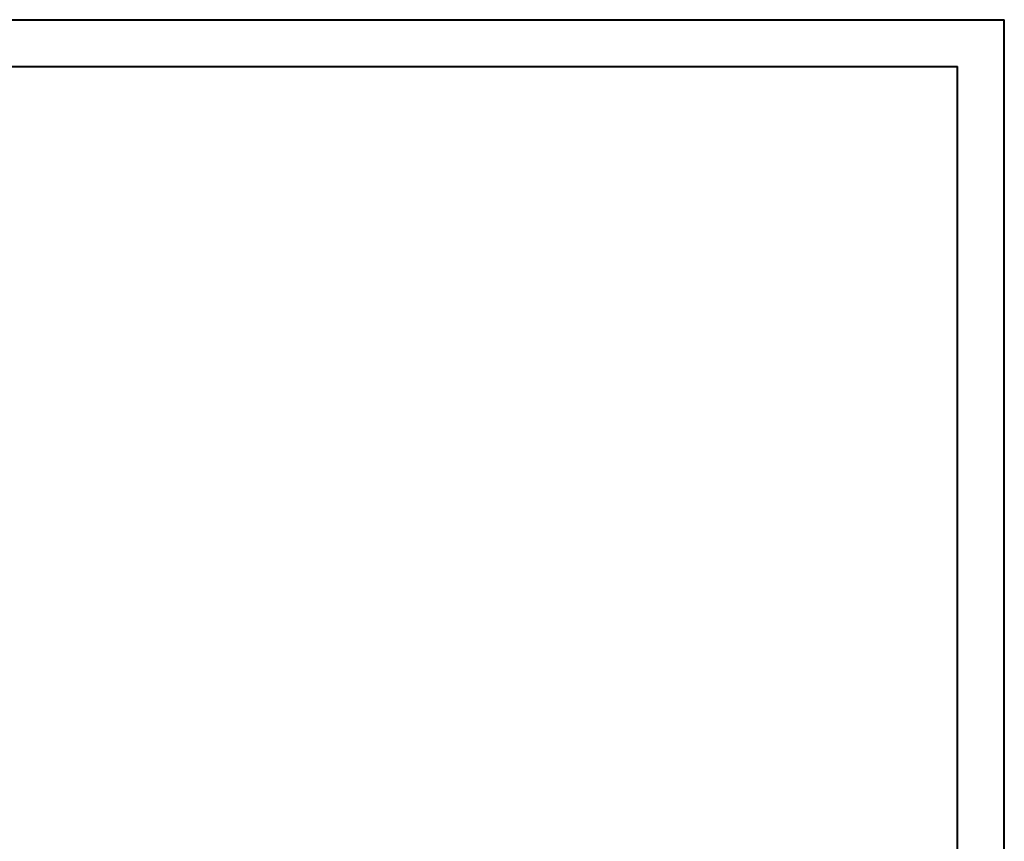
# Model space of a CAD drawing. Header units: millimetres. Extents: x 0 to 210, y 0 to 297.
# Tile 9 of 9: x 105 to 210, y 210 to 297. Entities that reach past the tile are written whole.
import ezdxf

# ---------------------------------------------------------------- set-up
doc = ezdxf.new("R2010")
doc.units = ezdxf.units.MM

msp = doc.modelspace()

# ---------------------------------------------------------------- linework, layer by layer
at = {"color": 7, "linetype": 'Continuous', "lineweight": 40}
for p, q in [((0.08, 297.21), (210.08, 297.21)), ((210.08, 0.21), (210.08, 297.21)), ((210.08, 292.21), (210.08, 297.21)), ((10.08, 292.21), (205.08, 292.21)), ((205.08, 5.21), (205.08, 292.21))]:
    msp.add_line(p, q, dxfattribs=at)

doc.saveas('drawing.dxf')
